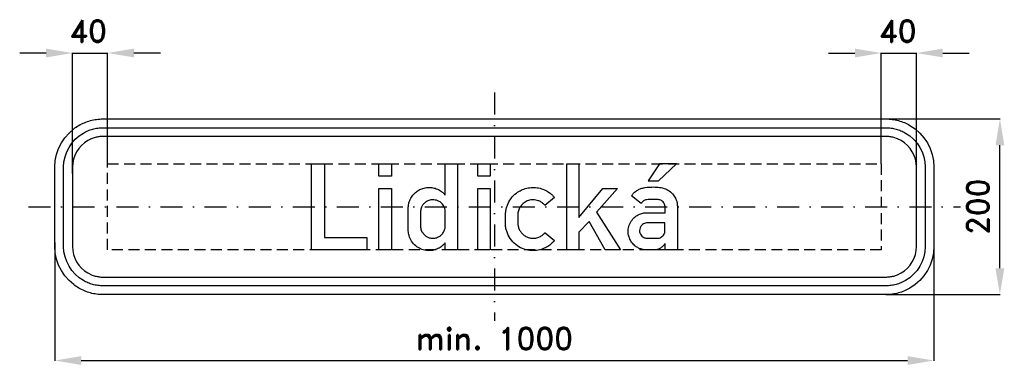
# Model space of a CAD drawing. Header units: millimetres. Extents: x -540 to 580, y -187 to 213.
import ezdxf

# ---------------------------------------------------------------- set-up
doc = ezdxf.new("R2010")
doc.units = ezdxf.units.MM
doc.header["$LTSCALE"] = 5
doc.linetypes.add('ČERCHOVANÁX2', pattern=[2, 1, -0.5, 0, -0.5])
doc.linetypes.add('ČÁRKOVANÁX2', pattern=[1.5, 1, -0.5])
doc.layers.add('Kóty', color=2, linetype='Continuous')
doc.layers.add('Značka', color=7, linetype='Continuous')
doc.styles.get("Standard").update_dxf_attribs({"font": 'romand.shx', "height": 25})
doc.dimstyles.get("Standard").update_dxf_attribs({"dimtxt": 25, "dimasz": 30, "dimexe": 0.18, "dimexo": 0.0625, "dimgap": 12.5, "dimtad": 1, "dimdec": 0, "dimzin": 0, "dimdsep": 46, "dimtxsty": 'Standard', "dimcen": 0.09, "dimadec": 0, "dimazin": 0, "dimtfac": 1, "dimtdec": 0, "dimtofl": 0, "dimtmove": 0, "dimatfit": 3, "dimfxl": 1, "dimtolj": 1, "dimtzin": 0, "dimarcsym": 0})

# ---------------------------------------------------------------- blocks, each defined once
blk = doc.blocks.new('*D2')
at = {"layer": 'Defpoints', "color": 0, "transparency": 16777216}
for p in [(-500, -40.5), (500, -43.7), (500, -175)]:
    blk.add_point(p, dxfattribs=at)
at = {"layer": 'Kóty', "color": 0, "lineweight": -2, "transparency": 16777216}
for p, q in [((-500, -40.6), (-500, -175.2)), ((500, -43.8), (500, -175.2)), ((-470, -175), (470, -175))]:
    blk.add_line(p, q, dxfattribs=at)
at = {"layer": 'Kóty', "color": 0, "transparency": 16777216}
for points in [[(-470, -170), (-470, -180), (-500, -175)], [(470, -170), (470, -180), (500, -175)]]:
    blk.add_solid(points, dxfattribs=at)
at = {"layer": 'Kóty', "color": 0, "transparency": 16777216, "insert": (0, -150), "char_height": 25, "attachment_point": 5}
blk.add_mtext('\\A1;min. 1000', dxfattribs=at)
blk = doc.blocks.new('*D3')
at = {"layer": 'Defpoints', "color": 0, "transparency": 16777216}
for p in [(426.8, 100), (575, 100), (445, -100)]:
    blk.add_point(p, dxfattribs=at)
at = {"layer": 'Kóty', "color": 0, "lineweight": -2, "transparency": 16777216}
for p, q in [((426.9, 100), (575.2, 100)), ((575, -70), (575, 70)), ((445.1, -100), (575.2, -100))]:
    blk.add_line(p, q, dxfattribs=at)
at = {"layer": 'Kóty', "color": 0, "transparency": 16777216}
for points in [[(570, 70), (580, 70), (575, 100)], [(570, -70), (580, -70), (575, -100)]]:
    blk.add_solid(points, dxfattribs=at)
at = {"layer": 'Kóty', "color": 0, "transparency": 16777216, "insert": (550, 0), "char_height": 25, "attachment_point": 5, "rotation": 90}
blk.add_mtext('\\A1;200', dxfattribs=at)

msp = doc.modelspace()

# ---------------------------------------------------------------- linework, layer by layer
at = {"layer": 'Kóty'}
for p, q in [((-510, 175), (-540, 175)), ((-480, 38), (-480, 175.2)), ((-440, 49), (-440, 175.2)), ((-380, 175), (-410, 175)), ((380, 175), (410, 175)), ((440, 49), (440, 175.2)), ((480, 25.4), (480, 175.2)), ((510, 175), (540, 175))]:
    msp.add_line(p, q, dxfattribs=at)
for points in [[(-480, 175), (-440, 175)], [(440, 175), (480, 175)]]:
    msp.add_lwpolyline(points, dxfattribs=at)
for points in [[(-510, 180), (-510, 170), (-480, 175)], [(-410, 180), (-410, 170), (-440, 175)], [(410, 180), (410, 170), (440, 175)], [(510, 180), (510, 170), (480, 175)]]:
    msp.add_solid(points, dxfattribs=at)
at = {"layer": 'Značka', "color": 6, "linetype": 'ČERCHOVANÁX2', "ltscale": 5}
msp.add_line((0, 130), (0, -130), dxfattribs=at)
at = {"layer": 'Značka', "color": 5}
for points in [[(-445, -100), (-445.2, -100), (-445.4, -100, -0.032183), (-452.5, -99.5, -0.035454), (-459.5, -98.1, -0.036275), (-466.3, -95.8, -0.034433), (-472.6, -92.6, -0.03373), (-478.6, -88.6), (-483.9, -83.9), (-488.6, -78.6), (-492.6, -72.6), (-495.8, -66.3), (-498.1, -59.5), (-499.5, -52.5), (-500, -45.4), (-500, -45.2), (-500, -45), (-500, 45), (-500, 45.2), (-500, 45.4), (-499.5, 52.5), (-498.1, 59.5), (-495.8, 66.3), (-492.6, 72.6), (-488.6, 78.6), (-483.9, 83.9), (-478.6, 88.6, -0.034227), (-472.6, 92.6, -0.034061), (-466.3, 95.7, -0.033424), (-459.5, 98.1, -0.034124), (-452.5, 99.5, -0.036745), (-445.4, 100), (-445.2, 100), (-445, 100), (445, 100), (445.2, 100), (445.4, 100, -0.032177), (452.5, 99.5, -0.035434), (459.5, 98.1, -0.036231), (466.3, 95.8, -0.034387), (472.6, 92.6), (478.6, 88.6), (483.9, 83.9), (488.6, 78.6), (492.6, 72.6), (495.8, 66.3), (498.1, 59.5), (499.5, 52.5), (500, 45.4), (500, 45.2), (500, 45), (500, -45), (500, -45.2), (500, -45.4), (499.5, -52.5), (498.1, -59.5), (495.8, -66.3), (492.6, -72.6), (488.6, -78.6), (483.9, -83.9), (478.6, -88.6), (472.6, -92.6, -0.034074), (466.3, -95.7, -0.033398), (459.5, -98.1, -0.034121), (452.5, -99.5, -0.036746), (445.4, -100), (445.2, -100), (445, -100), (-445, -100)], [(-445, -90), (-445.2, -90), (-445.3, -90, -0.03218), (-451.2, -89.6, -0.035441), (-456.9, -88.4, -0.036275), (-462.4, -86.5, -0.034405), (-467.6, -83.9), (-472.4, -80.7), (-476.8, -76.8), (-480.7, -72.5), (-483.9, -67.6), (-486.5, -62.4), (-488.4, -56.9), (-489.6, -51.2), (-490, -45.4), (-490, -45.2), (-490, -45), (-490, 45), (-490, 45.2), (-490, 45.4), (-489.6, 51.2), (-488.4, 56.9), (-486.5, 62.4), (-483.9, 67.6), (-480.7, 72.5), (-476.8, 76.8), (-472.4, 80.7), (-467.6, 83.9, -0.034043), (-462.4, 86.5, -0.03341), (-456.9, 88.4, -0.034119), (-451.2, 89.6, -0.036742), (-445.3, 90), (-445.2, 90), (-445, 90), (445, 90), (445.2, 90), (445.4, 90, -0.032169), (451.2, 89.6, -0.035423), (456.9, 88.4, -0.036263), (462.4, 86.5, -0.034405), (467.6, 83.9), (472.4, 80.7), (476.8, 76.8), (480.7, 72.5), (483.9, 67.6), (486.5, 62.4), (488.4, 56.9), (489.6, 51.2), (490, 45.4), (490, 45.2), (490, 45), (490, -45), (490, -45.2), (490, -45.4), (489.6, -51.2), (488.4, -56.9), (486.5, -62.4), (483.9, -67.6), (480.7, -72.5), (476.8, -76.8), (472.4, -80.7), (467.6, -83.9), (462.4, -86.5, -0.033403), (456.9, -88.4, -0.034116), (451.2, -89.6, -0.036749), (445.4, -90), (445.2, -90), (445, -90), (-445, -90)], [(-445, -80), (445, -80), (445.1, -80), (445.3, -80, 0.032169), (449.8, -79.7, 0.035452), (454.2, -78.8, 0.036304), (458.5, -77.3), (462.6, -75.3), (466.4, -72.8), (469.8, -69.7), (472.8, -66.4), (475.3, -62.6), (477.3, -58.5), (478.8, -54.2), (479.7, -49.8), (480, -45.3), (480, -45.1), (480, -45), (480, 45), (480, 45.1), (480, 45.3), (479.7, 49.8), (478.8, 54.2), (477.3, 58.5), (475.3, 62.6), (472.8, 66.4), (469.8, 69.7), (466.4, 72.8), (462.6, 75.3), (458.5, 77.3), (454.2, 78.8, 0.034146), (449.8, 79.7, 0.03675), (445.3, 80), (445.1, 80), (445, 80), (-445, 80), (-445.1, 80), (-445.3, 80, 0.032182), (-449.8, 79.7, 0.035448), (-454.2, 78.8, 0.036258), (-458.5, 77.3, 0.034413), (-462.6, 75.3), (-466.3, 72.8), (-469.8, 69.7), (-472.8, 66.4), (-475.3, 62.6), (-477.3, 58.5), (-478.8, 54.2), (-479.7, 49.8), (-480, 45.3), (-480, 45.1), (-480, 45), (-480, -45), (-480, -45.1), (-480, -45.3), (-479.7, -49.8), (-478.8, -54.2), (-477.3, -58.5), (-475.3, -62.6), (-472.8, -66.4), (-469.8, -69.7), (-466.3, -72.8), (-462.6, -75.3), (-458.5, -77.3, 0.033426), (-454.2, -78.8, 0.03412), (-449.8, -79.7, 0.036748), (-445.3, -80), (-445.1, -80), (-445, -80)], [(-55.9, -49), (-55.9, -41.1, -0.005053), (-57.1, -42.4, -0.015134), (-58.4, -43.7, -0.062262), (-63, -47, -0.065139), (-68.2, -49.1, -0.056567), (-73, -49.9, -0.053309), (-77.8, -49.7, -0.06919), (-83.9, -47.9, -0.072239), (-89.4, -44.5, -0.079568), (-94.2, -39.3, -0.080057), (-97.1, -32.8, -0.032665), (-97.7, -30.2, -0.033841), (-98, -27.5, -0.004996), (-98, -27), (-98, -26.4), (-98, -0.9), (-98, -0.2, -0.00641), (-97.9, 0.4, -0.042008), (-97.4, 3.8, -0.03902), (-96.3, 7.1, -0.063162), (-93.6, 12.2, -0.065746), (-89.6, 16.4, -0.054115), (-85.7, 19.1, -0.052293), (-81.4, 20.9, -0.063382), (-75.7, 22, -0.063666), (-69.9, 21.6, -0.059503), (-64.9, 20.1, -0.064399), (-60.3, 17.4, -0.022319), (-58.8, 16.1, -0.013226), (-57.3, 14.7), (-56.6, 14), (-56, 13.4), (-56, 49), (-41.9, 49), (-41.9, -49), (-55.9, -49)], [(194.1, -49), (194.1, -41.7, -0.005746), (193.4, -42.7, -0.017357), (192.7, -43.6, -0.039284), (191.3, -45.2, -0.035816), (189.7, -46.5, -0.060163), (186.8, -48.1, -0.07799), (183.6, -48.9, -0.014416), (182.8, -49, -0.004803), (182.1, -49), (172.6, -49), (172.2, -49, -0.005118), (171.8, -49, -0.039433), (169.1, -48.7, -0.036776), (166.5, -48, -0.049524), (163, -46.5, -0.046922), (159.9, -44.3, -0.065503), (156.1, -40.3, -0.069534), (153.5, -35.5, -0.055289), (152.3, -31.4, -0.053381), (152.1, -27.2, -0.079731), (153.3, -20.8, -0.083377), (156.5, -15.1, -0.079656), (161, -10.7, -0.074381), (166.6, -7.9, -0.032363), (168.9, -7.3, -0.039891), (171.3, -6.9, -0.010446), (172.1, -6.9, -0.003472), (172.8, -6.9), (194.1, -6.9), (194.1, 0.7), (194, 1.2, 0.013774), (193.9, 1.7, 0.097541), (192.8, 4.4, 0.100813), (190.8, 6.5, 0.115403), (187.3, 8, 0.04148), (183.3, 8.4, 0.010056), (179.9, 8.4, 0.009952), (176.6, 8.3, 0.038424), (172.9, 8, 0.106448), (169.5, 6.6, 0.056394), (168.3, 5.6, 0.053444), (167.4, 4.4, 0.012393), (167.1, 4, 0.004149), (166.9, 3.6), (155.8, 12.3, -0.00431), (156.6, 13.3, -0.012929), (157.3, 14.3, -0.055258), (160.3, 17.3, -0.053328), (163.9, 19.5, -0.045309), (167.6, 21, -0.035866), (171.4, 21.9, -0.024236), (175.2, 22.3, -0.011699), (179, 22.5, -0.028038), (186.1, 22.3, -0.066273), (193, 20.9, -0.075916), (198.8, 18, -0.077632), (203.6, 13.4, -0.069938), (206.5, 8.5, -0.07329), (207.9, 3, -0.010266), (208, 2, -0.003428), (208.1, 1), (208.1, -49), (194.1, -49)], [(68.2, -38.4, -0.003533), (67.4, -39.5, -0.010613), (66.5, -40.5, -0.058242), (61.9, -44.4, -0.050308), (56.6, -47.2, -0.057735), (49.7, -49.4, -0.060695), (42.5, -49.8, -0.074232), (33.9, -48.3, -0.075683), (26.1, -44.3, -0.077538), (19.4, -38, -0.072824), (14.9, -30.1, -0.040156), (13.4, -25.7, -0.047421), (12.7, -21.2, -0.005009), (12.7, -20.6), (12.6, -20), (12.6, -7.4), (12.7, -6.7, -0.003526), (12.8, -6.1, -0.030831), (13.5, -2.1, -0.033326), (14.7, 1.8, -0.072563), (18.9, 9.5, -0.076166), (25.1, 15.6, -0.057165), (30.6, 19, -0.052832), (36.7, 21, -0.054881), (43.4, 22, -0.058018), (50.2, 21.4, -0.058226), (56.8, 19.3, -0.055253), (62.7, 15.9, -0.029556), (65.3, 13.8, -0.035276), (67.6, 11.4), (68, 11), (68.3, 10.5), (57.5, 1.6, 0.004735), (56.7, 2.5, 0.014241), (55.9, 3.3, 0.054725), (53.1, 5.4, 0.053225), (49.8, 6.9, 0.082159), (44.3, 7.9, 0.087306), (38.7, 7.1, 0.087472), (33.8, 4.6, 0.079818), (29.9, 0.6, 0.070351), (27.6, -3.5, 0.088605), (26.7, -8, 0.006668), (26.7, -8.4), (26.6, -8.8), (26.6, -19.1), (26.7, -19.3), (26.7, -19.6, 0.014072), (26.9, -21.3, 0.025932), (27.3, -23.1, 0.063643), (28.7, -26.6, 0.057794), (30.9, -29.8, 0.062202), (34, -32.6, 0.064141), (37.7, -34.6, 0.058224), (41.3, -35.7, 0.057235), (45.1, -35.8, 0.065833), (49.4, -35.1, 0.071401), (53.3, -33.2, 0.032121), (55, -31.9, 0.020858), (56.6, -30.5, 0.003876), (57.1, -30, 0.001294), (57.6, -29.5), (68.2, -38.4)], [(-84, -6.1), (-84, -22.4), (-84, -22.8, 0.00715), (-84, -23.1, 0.056024), (-83.6, -25.4, 0.046474), (-82.8, -27.6, 0.061631), (-81, -30.4, 0.061356), (-78.6, -32.8, 0.064137), (-75.7, -34.7, 0.068303), (-72.4, -35.7, 0.085494), (-67.9, -35.7, 0.081423), (-63.7, -34.3, 0.064658), (-60.8, -32.4, 0.067492), (-58.6, -29.9, 0.049404), (-57.2, -27.5, 0.038626), (-56.3, -25, 0.022265), (-56.1, -24, 0.040418), (-56, -22.9, 0.011126), (-56, -22.6), (-56, -22.3), (-56, -5, 0.003624), (-56, -4.3, 0.010872), (-56.1, -3.6, 0.059953), (-56.9, -0.7, 0.059131), (-58.4, 2, 0.073982), (-61.1, 4.9, 0.073394), (-64.4, 6.8, 0.057002), (-67.3, 7.7, 0.055346), (-70.3, 8, 0.079431), (-74.6, 7.2, 0.084183), (-78.5, 5.1, 0.072462), (-81.1, 2.5, 0.073105), (-82.9, -0.6, 0.042429), (-83.6, -2.8, 0.033479), (-83.9, -5, 0.00521), (-84, -5.6), (-84, -6.1)], [(194, -18.3), (174.2, -18.3), (173.7, -18.3, 0.008999), (173.1, -18.4, 0.059815), (170.8, -19, 0.073869), (168.6, -20.2, 0.097435), (166.5, -22.5, 0.097507), (165.3, -25.4, 0.092827), (165.2, -28.4, 0.08707), (166.2, -31.2, 0.077273), (167.7, -33.3, 0.084535), (169.8, -34.8, 0.055372), (171.5, -35.5, 0.04051), (173.2, -35.8, 0.006989), (173.7, -35.9), (174.2, -35.9), (185.5, -35.9), (185.9, -35.9, 0.007666), (186.2, -35.8, 0.065744), (188.5, -35.2, 0.074597), (190.6, -34, 0.076241), (192.3, -32.3, 0.061167), (193.5, -30.1, 0.030237), (193.8, -29.2, 0.049442), (194, -28.3, 0.015257), (194, -28), (194, -27.7), (194, -18.3)]]:
    msp.add_lwpolyline(points, format="xyb", dxfattribs=at)
at = {"layer": 'Značka', "color": 6, "linetype": 'ČÁRKOVANÁX2', "ltscale": 2.5}
msp.add_lwpolyline([(-440, -49), (-440, 49), (440, 49), (440, -49), (-440, -49)], dxfattribs=at)
at = {"layer": 'Značka', "color": 5}
for points in [[(-208.1, -49), (-208.1, 49), (-193.2, 49), (-193.2, -34.9), (-145.2, -34.9), (-145.2, -49), (-208.1, -49)], [(-131.3, 35), (-131.3, 49), (-117.2, 49), (-117.2, 35), (-131.3, 35)], [(-19, 35), (-19, 49), (-4.9, 49), (-4.9, 35), (-19, 35)], [(82.2, -49), (82.2, 49), (96.2, 49), (96.2, -12.2), (123.4, 20.9), (140.1, 20.9), (116.3, -6.1), (143.5, -49), (125.8, -49), (107.6, -16.8), (96.2, -28.9), (96.2, -49), (82.2, -49)], [(174.8, 29.5), (186.7, 29.5), (207.2, 48.8), (187.9, 48.8), (174.8, 29.5)], [(-131.3, -49), (-131.3, 20.9), (-117.2, 20.9), (-117.2, -49), (-131.3, -49)], [(-19, -49), (-19, 20.9), (-4.9, 20.9), (-4.9, -49), (-19, -49)]]:
    msp.add_lwpolyline(points, dxfattribs=at)
at = {"layer": 'Značka', "color": 6, "linetype": 'ČERCHOVANÁX2', "ltscale": 5}
msp.add_lwpolyline([(-530, 0), (530, 0)], dxfattribs=at)

# ---------------------------------------------------------------- texts
at = {"layer": 'Kóty', "char_height": 25, "attachment_point": 5}
for insert in [(-462.2, 200), (458.7, 200)]:
    msp.add_mtext('\\A1;40', dxfattribs=dict(at, insert=insert))

# ---------------------------------------------------------------- dimensions: what is measured, and where the dimension line sits
at = {"layer": 'Kóty'}
dim = msp.add_linear_dim(base=(575, 100), p1=(445, -100), p2=(426.8, 100), angle=90, dimstyle='Standard', dxfattribs=at)
dim.commit()
dim.dimension.update_dxf_attribs({"geometry": '*D3', "text_midpoint": (550, 0)})
dim = msp.add_linear_dim(base=(500, -175), p1=(-500, -40.5), p2=(500, -43.7), text='min. 1000', dimstyle='Standard', dxfattribs=at)
dim.commit()
dim.dimension.update_dxf_attribs({"geometry": '*D2', "text_midpoint": (0, -150)})

doc.saveas('drawing.dxf')
